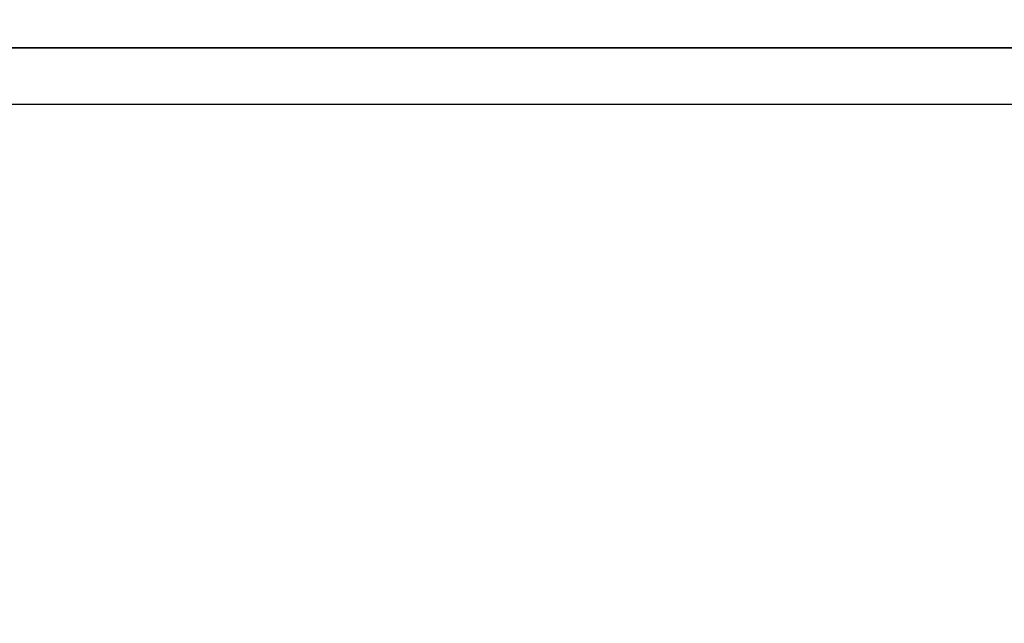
# Model space of a CAD drawing. Header units: inches. Extents: x 8001 to 766003, y -84601 to 563258.
# Tile 11 of 169: x 201574 to 210316, y 54262 to 59623. Entities that reach past the tile are written whole.
import ezdxf

# ---------------------------------------------------------------- set-up
doc = ezdxf.new("R2010")
doc.units = ezdxf.units.IN
doc.header["$MEASUREMENT"] = 0

msp = doc.modelspace()

# ---------------------------------------------------------------- linework, layer by layer
for points in [[(189105.7695652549, 128772.808490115), (289105.7695652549, 128772.808490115), (289105.7695652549, 59372.80849011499), (189105.7695652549, 59372.80849011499)], [(189105.7695652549, 59372.80849011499), (289105.7695652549, 59372.80849011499), (289105.7695652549, -10027.19150988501), (189105.7695652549, -10027.19150988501)], [(191105.7695652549, 58872.80849011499), (288605.7695652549, 58872.80849011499), (288605.7695652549, -9527.191509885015), (191105.7695652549, -9527.191509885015)]]:
    msp.add_lwpolyline(points, close=True)

doc.saveas('drawing.dxf')
